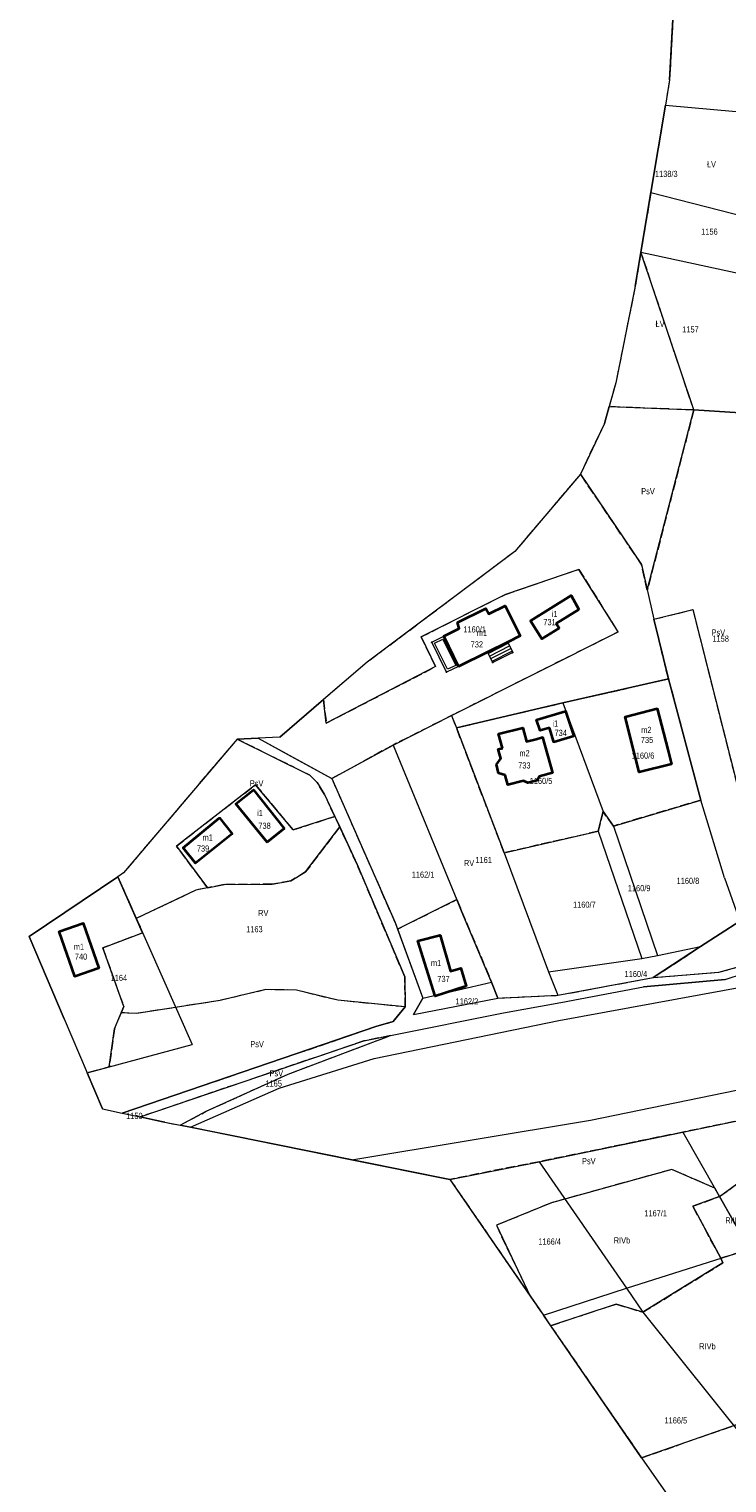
# Model space of a CAD drawing. Header units: metres. Extents: x 7496145 to 7500200, y 5498500 to 5502080.
# Tile 2 of 202: x 7496706 to 7496877, y 5499123 to 5499478. Entities that reach past the tile are written whole.
import ezdxf
from ezdxf.enums import TextEntityAlignment as Align

# ---------------------------------------------------------------- set-up
doc = ezdxf.new("R2010")
doc.units = ezdxf.units.M
doc.header["$MEASUREMENT"] = 0
for name, pattern in [('2.25_0.75', [3, 2.25, -0.75]), ('219-1000', [0]), ('egug-1000', [0])]:
    doc.linetypes.add(name, pattern=pattern)
doc.layers.get('0').update_dxf_attribs({"color": 2, "linetype": 'CONTINUOUS', "lineweight": 5})
for name, color, linetype in [('209-oznaczenie konturu klasyfikacyjnego', 7, 'CONTINUOUS'), ('211-numer działki ewidencyjnej', 7, 'CONTINUOUS'), ('217-kontur klasyfikacyjny', 7, 'CONTINUOUS'), ('218-kontur użytku gruntowego', 7, 'CONTINUOUS'), ('219-działka ewidencyjna', 7, 'CONTINUOUS'), ('312-budynek ewidencyjny', 7, 'CONTINUOUS'), ('312-oznaczenie budynku ewidencyjnego', 7, 'CONTINUOUS'), ('312-oznaczenie budynku ewidencyjnego-Atr117', 7, 'CONTINUOUS'), ('352-schody', 7, 'CONTINUOUS'), ('Punkt budynku', 7, 'CONTINUOUS'), ('taras', 7, 'CONTINUOUS')]:
    doc.layers.add(name, color=color, linetype=linetype)
doc.styles.get("Standard").update_dxf_attribs({"font": 'Working1250', "width": 0.75})

# ---------------------------------------------------------------- blocks, each defined once
blk = doc.blocks.new('PUNKTBUD')
at = {"color": 0}
blk.add_circle((0, 0), 0.09, dxfattribs=at)

msp = doc.modelspace()

# ---------------------------------------------------------------- linework, layer by layer
at = {"layer": '217-kontur klasyfikacyjny', "color": 3, "linetype": '2.25_0.75', "lineweight": 18, "flags": 128}
for points in [[(7496863.68, 5499482.16), (7496862.77, 5499465.9)], [(7496862.77, 5499465.9), (7496861.74, 5499459.73)], [(7496861.74, 5499459.73), (7496858.2, 5499438.38)], [(7496858.2, 5499438.38), (7496855.78, 5499423.85)], [(7496855.78, 5499423.85), (7496854.4, 5499415.51)], [(7496868.68, 5499385.26), (7496855.78, 5499423.85)], [(7496854.4, 5499415.51), (7496849.61, 5499391.86)], [(7496849.61, 5499391.86), (7496848, 5499386.09)], [(7496848, 5499386.09), (7496846.85, 5499381.99)], [(7496868.68, 5499385.26), (7496848, 5499386.09)], [(7496846.85, 5499381.99), (7496840.99, 5499369.62)], [(7496868.68, 5499385.26), (7496857.33, 5499341.25)], [(7496880.04, 5499384.53), (7496868.68, 5499385.26)], [(7496840.99, 5499369.62), (7496825.01, 5499350.71)], [(7496855.93, 5499347.49), (7496840.99, 5499369.62)], [(7496825.01, 5499350.71), (7496788.92, 5499323.62)], [(7496857.33, 5499341.25), (7496855.93, 5499347.49)], [(7496822.66, 5499340.22), (7496840.62, 5499346.33)], [(7496840.62, 5499346.33), (7496850.18, 5499331.03)], [(7496802.09, 5499329.82), (7496822.66, 5499340.22)], [(7496858.93, 5499334.13), (7496868.46, 5499336.51)], [(7496868.46, 5499336.51), (7496879.48, 5499292.71)], [(7496862.51, 5499319.55), (7496858.93, 5499334.13)], [(7496805.6, 5499322.56), (7496802.09, 5499329.82)], [(7496850.18, 5499331.03), (7496809.47, 5499310.6)], [(7496788.92, 5499323.62), (7496778.28, 5499314.52)], [(7496778.92, 5499308.75), (7496805.6, 5499322.56)], [(7496836.66, 5499313.71), (7496862.51, 5499319.55)], [(7496862.51, 5499319.55), (7496870.37, 5499289.95)], [(7496778.28, 5499314.52), (7496778.92, 5499308.75)], [(7496810.7, 5499307.62), (7496836.66, 5499313.71)], [(7496809.47, 5499310.6), (7496795.23, 5499303.41)], [(7496809.47, 5499310.6), (7496810.7, 5499307.62)], [(7496822.37, 5499277.09), (7496810.7, 5499307.62)], [(7496757.15, 5499304.85), (7496729.36, 5499272.17)], [(7496774.91, 5499296.06), (7496757.15, 5499304.85)], [(7496795.23, 5499303.41), (7496780.3, 5499295.2)], [(7496742.32, 5499278.75), (7496761.63, 5499293.72)], [(7496761.63, 5499293.72), (7496770.81, 5499282.68)], [(7496776.67, 5499294.28), (7496774.91, 5499296.06)], [(7496778.51, 5499291.37), (7496776.67, 5499294.28)], [(7496780.3, 5499295.2), (7496795.72, 5499260.08)], [(7496781.01, 5499285.99), (7496778.51, 5499291.37)], [(7496870.37, 5499289.95), (7496849.07, 5499283.63)], [(7496846.51, 5499287.14), (7496845.32, 5499282.35)], [(7496849.07, 5499283.63), (7496846.51, 5499287.14)], [(7496770.81, 5499282.68), (7496781.01, 5499285.99)], [(7496782.2, 5499283.42), (7496773.88, 5499272.44)], [(7496786.45, 5499274.26), (7496782.2, 5499283.42)], [(7496845.32, 5499282.35), (7496822.37, 5499277.09)], [(7496749.95, 5499268.54), (7496742.32, 5499278.75)], [(7496729.36, 5499272.17), (7496728, 5499271.25)], [(7496773.88, 5499272.44), (7496770.3, 5499270.23)], [(7496798.08, 5499246.81), (7496786.45, 5499274.26)], [(7496728, 5499271.25), (7496732.52, 5499261.04)], [(7496749.95, 5499268.54), (7496747.05, 5499267.96)], [(7496753.95, 5499269.34), (7496749.95, 5499268.54)], [(7496765.67, 5499269.41), (7496753.95, 5499269.34)], [(7496770.3, 5499270.23), (7496765.67, 5499269.41)], [(7496747.05, 5499267.96), (7496732.52, 5499261.04)], [(7496796.31, 5499258.46), (7496810.81, 5499265.67)], [(7496810.81, 5499265.67), (7496811.97, 5499262.86)], [(7496811.97, 5499262.86), (7496819.3, 5499245.51)], [(7496732.52, 5499261.04), (7496734.08, 5499257.52)], [(7496795.72, 5499260.08), (7496796.31, 5499258.46)], [(7496870.34, 5499254.19), (7496879.9, 5499260.38)], [(7496734.08, 5499257.52), (7496724.36, 5499253.85)], [(7496858.79, 5499246.61), (7496870.34, 5499254.19)], [(7496724.36, 5499253.85), (7496729.45, 5499239.53)], [(7496858.79, 5499246.61), (7496874.83, 5499247.94)], [(7496874.83, 5499247.94), (7496880.42, 5499249.47)], [(7496764.15, 5499243.68), (7496753.03, 5499241.01)], [(7496771.64, 5499243.56), (7496764.15, 5499243.68)], [(7496781.72, 5499241.06), (7496771.64, 5499243.56)], [(7496798.2, 5499239.43), (7496798.08, 5499246.81)], [(7496819.3, 5499245.51), (7496820.8, 5499241.6)], [(7496835.47, 5499242.29), (7496858.79, 5499246.61)], [(7496753.03, 5499241.01), (7496732.64, 5499237.86)], [(7496798.2, 5499239.43), (7496781.72, 5499241.06)], [(7496820.8, 5499241.6), (7496835.47, 5499242.29)], [(7496728.81, 5499238), (7496727.17, 5499234.1)], [(7496729.45, 5499239.53), (7496728.81, 5499238)], [(7496732.64, 5499237.86), (7496728.81, 5499238)], [(7496795.22, 5499235.86), (7496798.2, 5499239.43)], [(7496727.17, 5499234.1), (7496725.92, 5499224.78)], [(7496729.04, 5499213.53), (7496791.06, 5499234.64)], [(7496791.06, 5499234.64), (7496795.22, 5499235.86)], [(7496788.13, 5499231.15), (7496733.49, 5499212.58)], [(7496769.61, 5499223.04), (7496794.64, 5499232.44)], [(7496794.64, 5499232.44), (7496788.13, 5499231.15)], [(7496725.92, 5499224.78), (7496720.52, 5499223.33)], [(7496720.52, 5499223.33), (7496724.24, 5499214.54)], [(7496749.61, 5499213.94), (7496769.61, 5499223.04)], [(7496724.24, 5499214.54), (7496729.04, 5499213.53)], [(7496733.49, 5499212.58), (7496737.11, 5499211.81)], [(7496737.11, 5499211.81), (7496739.53, 5499211.28)], [(7496743.23, 5499210.54), (7496749.61, 5499213.94)], [(7496884.39, 5499212.64), (7496865.98, 5499208.85)], [(7496874.99, 5499193.1), (7496900.82, 5499212.06)], [(7496739.53, 5499211.28), (7496743.23, 5499210.54)], [(7496865.98, 5499208.85), (7496860.26, 5499207.67)], [(7496860.26, 5499207.67), (7496830.9, 5499201.64)], [(7496830.9, 5499201.64), (7496809.13, 5499197.31)], [(7496809.13, 5499197.31), (7496828.76, 5499168.77)], [(7496863.33, 5499199.75), (7496833.92, 5499191.61)], [(7496873.81, 5499195.16), (7496863.33, 5499199.75)], [(7496874.99, 5499193.1), (7496873.81, 5499195.16)], [(7496833.92, 5499191.61), (7496820.46, 5499186.1)], [(7496868.45, 5499190.78), (7496874.99, 5499193.1)], [(7496875.28, 5499178.03), (7496868.45, 5499190.78)], [(7496882.32, 5499180.27), (7496874.99, 5499193.1)], [(7496820.46, 5499186.1), (7496828.76, 5499168.77)], [(7496882.32, 5499180.27), (7496875.28, 5499178.03)], [(7496856.23, 5499164.85), (7496875.79, 5499176.93)], [(7496875.79, 5499176.93), (7496875.28, 5499178.03)], [(7496828.76, 5499168.77), (7496831.95, 5499164.13)], [(7496833.71, 5499161.58), (7496849.72, 5499166.87)], [(7496849.72, 5499166.87), (7496856.23, 5499164.85)], [(7496831.95, 5499164.13), (7496833.71, 5499161.58)], [(7496833.71, 5499161.58), (7496855.91, 5499129.3)], [(7496855.91, 5499129.3), (7496904.28, 5499146.19)], [(7496855.91, 5499129.3), (7496871.08, 5499107.66)]]:
    msp.add_lwpolyline(points, dxfattribs=at)
at = {"layer": '218-kontur użytku gruntowego', "color": 3, "linetype": 'egug-1000', "lineweight": 18, "flags": 128}
for points in [[(7496863.68, 5499482.16), (7496862.77, 5499465.9)], [(7496862.77, 5499465.9), (7496861.74, 5499459.73)], [(7496861.74, 5499459.73), (7496858.2, 5499438.38)], [(7496858.2, 5499438.38), (7496855.78, 5499423.85)], [(7496855.78, 5499423.85), (7496854.4, 5499415.51)], [(7496868.68, 5499385.26), (7496855.78, 5499423.85)], [(7496854.4, 5499415.51), (7496849.61, 5499391.86)], [(7496849.61, 5499391.86), (7496848, 5499386.09)], [(7496848, 5499386.09), (7496846.85, 5499381.99)], [(7496848, 5499386.09), (7496868.68, 5499385.26)], [(7496846.85, 5499381.99), (7496840.99, 5499369.62)], [(7496857.33, 5499341.25), (7496868.68, 5499385.26)], [(7496880.04, 5499384.53), (7496868.68, 5499385.26)], [(7496840.99, 5499369.62), (7496825.01, 5499350.71)], [(7496840.99, 5499369.62), (7496855.93, 5499347.49)], [(7496825.01, 5499350.71), (7496788.92, 5499323.62)], [(7496855.93, 5499347.49), (7496857.33, 5499341.25)], [(7496840.62, 5499346.33), (7496822.66, 5499340.22)], [(7496850.18, 5499331.03), (7496840.62, 5499346.33)], [(7496822.66, 5499340.22), (7496802.09, 5499329.82)], [(7496858.93, 5499334.13), (7496868.46, 5499336.51)], [(7496868.46, 5499336.51), (7496879.48, 5499292.71)], [(7496862.51, 5499319.55), (7496858.93, 5499334.13)], [(7496802.09, 5499329.82), (7496805.6, 5499322.56)], [(7496809.47, 5499310.6), (7496850.18, 5499331.03)], [(7496788.92, 5499323.62), (7496778.28, 5499314.52)], [(7496805.6, 5499322.56), (7496778.92, 5499308.75)], [(7496862.51, 5499319.55), (7496836.66, 5499313.71)], [(7496870.37, 5499289.95), (7496862.51, 5499319.55)], [(7496778.28, 5499314.52), (7496767.55, 5499305.36)], [(7496778.92, 5499308.75), (7496778.28, 5499314.52)], [(7496836.66, 5499313.71), (7496810.7, 5499307.62)], [(7496795.23, 5499303.41), (7496809.47, 5499310.6)], [(7496809.47, 5499310.6), (7496810.7, 5499307.62)], [(7496810.7, 5499307.62), (7496822.37, 5499277.09)], [(7496757.15, 5499304.85), (7496729.36, 5499272.17)], [(7496762.29, 5499305.1), (7496757.15, 5499304.85)], [(7496757.15, 5499304.85), (7496774.91, 5499296.06)], [(7496767.55, 5499305.36), (7496762.29, 5499305.1)], [(7496762.29, 5499305.1), (7496771.16, 5499300.22)], [(7496780.3, 5499295.2), (7496795.23, 5499303.41)], [(7496771.16, 5499300.22), (7496780.3, 5499295.2)], [(7496761.63, 5499293.72), (7496742.32, 5499278.75)], [(7496770.81, 5499282.68), (7496761.63, 5499293.72)], [(7496774.91, 5499296.06), (7496776.67, 5499294.28)], [(7496776.67, 5499294.28), (7496778.51, 5499291.37)], [(7496780.3, 5499295.2), (7496795.72, 5499260.08)], [(7496778.51, 5499291.37), (7496781.01, 5499285.99)], [(7496849.07, 5499283.63), (7496870.37, 5499289.95)], [(7496845.32, 5499282.35), (7496846.51, 5499287.14)], [(7496846.51, 5499287.14), (7496849.07, 5499283.63)], [(7496781.01, 5499285.99), (7496770.81, 5499282.68)], [(7496773.88, 5499272.44), (7496782.2, 5499283.42)], [(7496781.01, 5499285.99), (7496782.2, 5499283.42)], [(7496782.2, 5499283.42), (7496786.45, 5499274.26)], [(7496822.37, 5499277.09), (7496845.32, 5499282.35)], [(7496742.32, 5499278.75), (7496749.95, 5499268.54)], [(7496729.36, 5499272.17), (7496728, 5499271.25)], [(7496770.3, 5499270.23), (7496773.88, 5499272.44)], [(7496786.45, 5499274.26), (7496798.08, 5499246.81)], [(7496728, 5499271.25), (7496706.34, 5499256.64)], [(7496732.52, 5499261.04), (7496728, 5499271.25)], [(7496749.95, 5499268.54), (7496747.05, 5499267.96)], [(7496749.95, 5499268.54), (7496753.95, 5499269.34)], [(7496753.95, 5499269.34), (7496765.67, 5499269.41)], [(7496765.67, 5499269.41), (7496770.3, 5499270.23)], [(7496747.05, 5499267.96), (7496732.52, 5499261.04)], [(7496810.81, 5499265.67), (7496796.31, 5499258.46)], [(7496811.97, 5499262.86), (7496810.81, 5499265.67)], [(7496819.3, 5499245.51), (7496811.97, 5499262.86)], [(7496734.08, 5499257.52), (7496732.52, 5499261.04)], [(7496795.72, 5499260.08), (7496796.31, 5499258.46)], [(7496796.31, 5499258.46), (7496802.5, 5499241.61)], [(7496879.9, 5499260.38), (7496870.34, 5499254.19)], [(7496706.34, 5499256.64), (7496714.94, 5499236.5)], [(7496724.36, 5499253.85), (7496734.08, 5499257.52)], [(7496870.34, 5499254.19), (7496858.79, 5499246.61)], [(7496729.45, 5499239.53), (7496724.36, 5499253.85)], [(7496835.71, 5499236.15), (7496929.13, 5499253.22)], [(7496858.79, 5499246.61), (7496874.83, 5499247.94)], [(7496874.83, 5499247.94), (7496880.42, 5499249.47)], [(7496876.34, 5499246.11), (7496880.85, 5499247.62)], [(7496764.15, 5499243.68), (7496753.03, 5499241.01)], [(7496771.64, 5499243.56), (7496764.15, 5499243.68)], [(7496781.72, 5499241.06), (7496771.64, 5499243.56)], [(7496798.08, 5499246.81), (7496798.2, 5499239.43)], [(7496820.8, 5499241.6), (7496819.3, 5499245.51)], [(7496835.47, 5499242.29), (7496858.79, 5499246.61)], [(7496836.18, 5499240.54), (7496856.41, 5499244.37)], [(7496856.41, 5499244.37), (7496876.34, 5499246.11)], [(7496753.03, 5499241.01), (7496732.64, 5499237.86)], [(7496798.2, 5499239.43), (7496781.72, 5499241.06)], [(7496802.5, 5499241.61), (7496800.19, 5499237.59)], [(7496800.19, 5499237.59), (7496820.8, 5499241.6)], [(7496820.8, 5499241.6), (7496835.47, 5499242.29)], [(7496822.21, 5499237.96), (7496836.18, 5499240.54)], [(7496714.94, 5499236.5), (7496720.52, 5499223.33)], [(7496727.17, 5499234.1), (7496728.81, 5499238)], [(7496728.81, 5499238), (7496729.45, 5499239.53)], [(7496732.64, 5499237.86), (7496728.81, 5499238)], [(7496794.64, 5499232.44), (7496822.21, 5499237.96)], [(7496798.2, 5499239.43), (7496795.22, 5499235.86)], [(7496725.92, 5499224.78), (7496727.17, 5499234.1)], [(7496791.06, 5499234.64), (7496729.04, 5499213.53)], [(7496790.58, 5499226.83), (7496835.71, 5499236.15)], [(7496795.22, 5499235.86), (7496791.06, 5499234.64)], [(7496733.49, 5499212.58), (7496788.13, 5499231.15)], [(7496769.61, 5499223.04), (7496794.64, 5499232.44)], [(7496788.13, 5499231.15), (7496794.64, 5499232.44)], [(7496767.38, 5499219.63), (7496790.58, 5499226.83)], [(7496720.52, 5499223.33), (7496725.92, 5499224.78)], [(7496720.52, 5499223.33), (7496724.24, 5499214.54)], [(7496749.61, 5499213.94), (7496769.61, 5499223.04)], [(7496745.78, 5499210.03), (7496767.38, 5499219.63)], [(7496843.49, 5499211.8), (7496885.08, 5499220.3)], [(7496724.24, 5499214.54), (7496729.04, 5499213.53)], [(7496729.04, 5499213.53), (7496733.49, 5499212.58)], [(7496733.49, 5499212.58), (7496737.11, 5499211.81)], [(7496737.11, 5499211.81), (7496739.53, 5499211.28)], [(7496743.23, 5499210.54), (7496749.61, 5499213.94)], [(7496785.15, 5499202.12), (7496843.49, 5499211.8)], [(7496865.98, 5499208.85), (7496884.39, 5499212.64)], [(7496874.99, 5499193.1), (7496900.82, 5499212.06)], [(7496739.53, 5499211.28), (7496743.23, 5499210.54)], [(7496743.23, 5499210.54), (7496745.78, 5499210.03)], [(7496745.78, 5499210.03), (7496749.81, 5499209.22)], [(7496749.81, 5499209.22), (7496785.15, 5499202.12)], [(7496860.26, 5499207.67), (7496865.98, 5499208.85)], [(7496830.9, 5499201.64), (7496860.26, 5499207.67)], [(7496785.15, 5499202.12), (7496809.13, 5499197.31)], [(7496809.13, 5499197.31), (7496830.9, 5499201.64)], [(7496809.13, 5499197.31), (7496828.76, 5499168.77)], [(7496863.33, 5499199.75), (7496833.92, 5499191.61)], [(7496873.81, 5499195.16), (7496863.33, 5499199.75)], [(7496874.99, 5499193.1), (7496873.81, 5499195.16)], [(7496833.92, 5499191.61), (7496820.46, 5499186.1)], [(7496874.99, 5499193.1), (7496868.45, 5499190.78)], [(7496868.45, 5499190.78), (7496875.28, 5499178.03)], [(7496882.32, 5499180.27), (7496874.99, 5499193.1)], [(7496820.46, 5499186.1), (7496828.76, 5499168.77)], [(7496875.28, 5499178.03), (7496882.32, 5499180.27)], [(7496875.79, 5499176.93), (7496856.23, 5499164.85)], [(7496875.28, 5499178.03), (7496875.79, 5499176.93)], [(7496828.76, 5499168.77), (7496831.95, 5499164.13)], [(7496849.72, 5499166.87), (7496833.71, 5499161.58)], [(7496856.23, 5499164.85), (7496849.72, 5499166.87)], [(7496831.95, 5499164.13), (7496833.71, 5499161.58)], [(7496833.71, 5499161.58), (7496855.91, 5499129.3)], [(7496904.28, 5499146.19), (7496855.91, 5499129.3)], [(7496855.91, 5499129.3), (7496871.08, 5499107.66)]]:
    msp.add_lwpolyline(points, dxfattribs=at)
at = {"layer": '219-działka ewidencyjna', "color": 3, "linetype": '219-1000', "lineweight": 18, "flags": 128}
for points in [[(7496862.77, 5499465.9), (7496863.68, 5499482.16)], [(7496862.77, 5499465.9), (7496861.74, 5499459.73)], [(7496858.2, 5499438.38), (7496861.74, 5499459.73)], [(7496861.74, 5499459.73), (7496908.06, 5499455.57)], [(7496855.78, 5499423.85), (7496858.2, 5499438.38)], [(7496858.2, 5499438.38), (7496885.2, 5499431.46)], [(7496854.4, 5499415.51), (7496855.78, 5499423.85)], [(7496855.78, 5499423.85), (7496858.45, 5499423.24)], [(7496858.45, 5499423.24), (7496883.71, 5499417.77)], [(7496854.4, 5499415.51), (7496849.61, 5499391.86)], [(7496849.61, 5499391.86), (7496848, 5499386.09)], [(7496846.85, 5499381.99), (7496848, 5499386.09)], [(7496848, 5499386.09), (7496868.68, 5499385.26)], [(7496846.85, 5499381.99), (7496840.99, 5499369.62)], [(7496868.68, 5499385.26), (7496880.04, 5499384.53)], [(7496840.99, 5499369.62), (7496825.01, 5499350.71)], [(7496840.99, 5499369.62), (7496855.93, 5499347.49)], [(7496825.01, 5499350.71), (7496788.92, 5499323.62)], [(7496855.93, 5499347.49), (7496858.93, 5499334.13)], [(7496858.93, 5499334.13), (7496868.46, 5499336.51)], [(7496868.46, 5499336.51), (7496879.48, 5499292.71)], [(7496858.93, 5499334.13), (7496862.51, 5499319.55)], [(7496788.92, 5499323.62), (7496778.28, 5499314.52)], [(7496836.66, 5499313.71), (7496862.51, 5499319.55)], [(7496862.51, 5499319.55), (7496870.37, 5499289.95)], [(7496767.55, 5499305.36), (7496778.28, 5499314.52)], [(7496810.7, 5499307.62), (7496836.66, 5499313.71)], [(7496836.66, 5499313.71), (7496846.51, 5499287.14)], [(7496795.23, 5499303.41), (7496809.47, 5499310.6)], [(7496809.47, 5499310.6), (7496810.7, 5499307.62)], [(7496810.7, 5499307.62), (7496822.37, 5499277.09)], [(7496757.15, 5499304.85), (7496729.36, 5499272.17)], [(7496757.15, 5499304.85), (7496762.29, 5499305.1)], [(7496757.15, 5499304.85), (7496774.91, 5499296.06)], [(7496767.55, 5499305.36), (7496762.29, 5499305.1)], [(7496762.29, 5499305.1), (7496780.3, 5499295.2)], [(7496780.3, 5499295.2), (7496795.23, 5499303.41)], [(7496795.23, 5499303.41), (7496811.97, 5499262.86)], [(7496776.67, 5499294.28), (7496774.91, 5499296.06)], [(7496776.67, 5499294.28), (7496778.51, 5499291.37)], [(7496780.3, 5499295.2), (7496795.72, 5499260.08)], [(7496778.51, 5499291.37), (7496786.45, 5499274.26)], [(7496849.07, 5499283.63), (7496870.37, 5499289.95)], [(7496876.2, 5499270.98), (7496870.37, 5499289.95)], [(7496845.32, 5499282.35), (7496846.51, 5499287.14)], [(7496846.51, 5499287.14), (7496849.07, 5499283.63)], [(7496849.07, 5499283.63), (7496859.81, 5499252.02)], [(7496822.37, 5499277.09), (7496845.32, 5499282.35)], [(7496845.32, 5499282.35), (7496856, 5499251.27)], [(7496822.37, 5499277.09), (7496833.22, 5499247.98)], [(7496729.36, 5499272.17), (7496728, 5499271.25)], [(7496786.45, 5499274.26), (7496798.08, 5499246.81)], [(7496706.34, 5499256.64), (7496728, 5499271.25)], [(7496728, 5499271.25), (7496746.16, 5499230.24)], [(7496876.2, 5499270.98), (7496879.9, 5499260.38)], [(7496819.3, 5499245.51), (7496811.97, 5499262.86)], [(7496795.72, 5499260.08), (7496802.5, 5499241.61)], [(7496870.34, 5499254.19), (7496879.9, 5499260.38)], [(7496714.94, 5499236.5), (7496706.34, 5499256.64)], [(7496858.79, 5499246.61), (7496870.34, 5499254.19)], [(7496859.81, 5499252.02), (7496870.34, 5499254.19)], [(7496833.22, 5499247.98), (7496856, 5499251.27)], [(7496856, 5499251.27), (7496859.81, 5499252.02)], [(7496833.22, 5499247.98), (7496835.47, 5499242.29)], [(7496858.79, 5499246.61), (7496874.83, 5499247.94)], [(7496874.83, 5499247.94), (7496880.42, 5499249.47)], [(7496876.34, 5499246.11), (7496880.85, 5499247.62)], [(7496876.34, 5499246.11), (7496880.85, 5499247.62)], [(7496798.08, 5499246.81), (7496798.2, 5499239.43)], [(7496802.5, 5499241.61), (7496819.3, 5499245.51)], [(7496819.3, 5499245.51), (7496820.8, 5499241.6)], [(7496835.47, 5499242.29), (7496858.79, 5499246.61)], [(7496836.18, 5499240.54), (7496856.41, 5499244.37)], [(7496836.18, 5499240.54), (7496856.41, 5499244.37)], [(7496876.34, 5499246.11), (7496856.41, 5499244.37)], [(7496876.34, 5499246.11), (7496856.41, 5499244.37)], [(7496800.19, 5499237.59), (7496802.5, 5499241.61)], [(7496800.19, 5499237.59), (7496820.8, 5499241.6)], [(7496820.8, 5499241.6), (7496835.47, 5499242.29)], [(7496822.21, 5499237.96), (7496836.18, 5499240.54)], [(7496822.21, 5499237.96), (7496836.18, 5499240.54)], [(7496714.94, 5499236.5), (7496720.52, 5499223.33)], [(7496794.64, 5499232.44), (7496822.21, 5499237.96)], [(7496794.64, 5499232.44), (7496822.21, 5499237.96)], [(7496795.22, 5499235.86), (7496798.2, 5499239.43)], [(7496729.04, 5499213.53), (7496791.06, 5499234.64)], [(7496791.06, 5499234.64), (7496795.22, 5499235.86)], [(7496720.52, 5499223.33), (7496746.16, 5499230.24)], [(7496733.49, 5499212.58), (7496788.13, 5499231.15)], [(7496769.61, 5499223.04), (7496794.64, 5499232.44)], [(7496769.61, 5499223.04), (7496794.64, 5499232.44)], [(7496788.13, 5499231.15), (7496794.64, 5499232.44)], [(7496724.24, 5499214.54), (7496720.52, 5499223.33)], [(7496749.61, 5499213.94), (7496769.61, 5499223.04)], [(7496749.61, 5499213.94), (7496769.61, 5499223.04)], [(7496724.24, 5499214.54), (7496729.04, 5499213.53)], [(7496729.04, 5499213.53), (7496733.49, 5499212.58)], [(7496737.11, 5499211.81), (7496733.49, 5499212.58)], [(7496739.53, 5499211.28), (7496737.11, 5499211.81)], [(7496743.23, 5499210.54), (7496749.61, 5499213.94)], [(7496743.23, 5499210.54), (7496749.61, 5499213.94)], [(7496865.98, 5499208.85), (7496884.39, 5499212.64)], [(7496865.98, 5499208.85), (7496884.39, 5499212.64)], [(7496739.53, 5499211.28), (7496743.23, 5499210.54)], [(7496809.13, 5499197.31), (7496743.23, 5499210.54)], [(7496830.9, 5499201.64), (7496865.98, 5499208.85)], [(7496830.9, 5499201.64), (7496865.98, 5499208.85)], [(7496865.98, 5499208.85), (7496882.32, 5499180.27)], [(7496809.13, 5499197.31), (7496830.9, 5499201.64)], [(7496809.13, 5499197.31), (7496830.9, 5499201.64)], [(7496830.9, 5499201.64), (7496852.28, 5499170.72)], [(7496809.13, 5499197.31), (7496831.95, 5499164.13)], [(7496852.28, 5499170.72), (7496882.32, 5499180.27)], [(7496831.95, 5499164.13), (7496852.28, 5499170.72)], [(7496852.28, 5499170.72), (7496856.23, 5499164.85)], [(7496855.91, 5499129.3), (7496831.95, 5499164.13)], [(7496856.23, 5499164.85), (7496891.1, 5499121.43)], [(7496855.91, 5499129.3), (7496871.08, 5499107.66)]]:
    msp.add_lwpolyline(points, dxfattribs=at)
at = {"layer": '312-budynek ewidencyjny', "color": 7, "linetype": 'Continuous', "lineweight": 35, "flags": 128}
for points in [[(7496828.8, 5499333.75), (7496838.73, 5499339.98)], [(7496838.73, 5499339.98), (7496840.57, 5499336.51)], [(7496810.96, 5499333.32), (7496817.93, 5499336.76)], [(7496817.93, 5499336.76), (7496818.6, 5499335.44)], [(7496818.6, 5499335.44), (7496822.62, 5499337.42)], [(7496822.62, 5499337.42), (7496826.27, 5499330.05)], [(7496840.57, 5499336.51), (7496835.11, 5499333.08)], [(7496811.39, 5499331.86), (7496810.96, 5499333.32)], [(7496831.55, 5499329.35), (7496828.8, 5499333.75)], [(7496835.11, 5499333.08), (7496835.78, 5499332)], [(7496807.6, 5499329.98), (7496811.39, 5499331.86)], [(7496811.23, 5499322.63), (7496807.6, 5499329.98)], [(7496826.27, 5499330.05), (7496823.23, 5499328.52)], [(7496835.78, 5499332), (7496831.55, 5499329.35)], [(7496818.3, 5499326.09), (7496811.23, 5499322.63)], [(7496823.23, 5499328.52), (7496818.3, 5499326.09)], [(7496830.28, 5499309.61), (7496837.31, 5499311.66)], [(7496837.31, 5499311.66), (7496839.4, 5499305.62)], [(7496851.9, 5499310.29), (7496859.75, 5499312.3)], [(7496859.75, 5499312.3), (7496862.33, 5499302.29)], [(7496821, 5499306.15), (7496826.91, 5499307.63)], [(7496826.91, 5499307.63), (7496827.81, 5499304.24)], [(7496831.13, 5499306.97), (7496830.28, 5499309.61)], [(7496833.42, 5499307.58), (7496831.13, 5499306.97)], [(7496834.47, 5499304.15), (7496833.42, 5499307.58)], [(7496854.47, 5499300.29), (7496851.9, 5499310.29)], [(7496821.93, 5499302.67), (7496821, 5499306.15)], [(7496827.81, 5499304.24), (7496830.19, 5499304.88)], [(7496830.19, 5499304.88), (7496831.75, 5499305.3)], [(7496831.75, 5499305.3), (7496834.17, 5499296.64)], [(7496839.4, 5499305.62), (7496834.47, 5499304.15)], [(7496820.91, 5499302.39), (7496821.93, 5499302.67)], [(7496821.54, 5499300.09), (7496820.91, 5499302.39)], [(7496855.34, 5499296.76), (7496854.47, 5499300.29)], [(7496862.33, 5499302.29), (7496863.23, 5499298.76)], [(7496820.51, 5499298.63), (7496821.54, 5499300.09)], [(7496820.99, 5499296.55), (7496820.51, 5499298.63)], [(7496863.23, 5499298.76), (7496855.34, 5499296.76)], [(7496822.6, 5499296.07), (7496820.99, 5499296.55)], [(7496823.27, 5499293.7), (7496822.6, 5499296.07)], [(7496827.11, 5499294.63), (7496823.27, 5499293.7)], [(7496828.15, 5499294.17), (7496827.11, 5499294.63)], [(7496830.41, 5499294.72), (7496828.15, 5499294.17)], [(7496830.92, 5499295.73), (7496830.41, 5499294.72)], [(7496834.17, 5499296.64), (7496830.92, 5499295.73)], [(7496756.81, 5499289.02), (7496761.12, 5499292.45)], [(7496761.12, 5499292.45), (7496768.62, 5499283.06)], [(7496764.45, 5499279.71), (7496756.81, 5499289.02)], [(7496743.96, 5499278.3), (7496752.87, 5499285.6)], [(7496752.87, 5499285.6), (7496755.96, 5499281.7)], [(7496768.62, 5499283.06), (7496764.45, 5499279.71)], [(7496755.96, 5499281.7), (7496746.96, 5499274.55)], [(7496746.96, 5499274.55), (7496743.96, 5499278.3)], [(7496713.67, 5499257.88), (7496719.55, 5499259.9)], [(7496717.53, 5499246.87), (7496713.67, 5499257.88)], [(7496719.55, 5499259.9), (7496723.36, 5499248.88)], [(7496801.3, 5499255.59), (7496806.71, 5499256.99)], [(7496805.51, 5499242.08), (7496801.3, 5499255.59)], [(7496806.71, 5499256.99), (7496809.28, 5499248.15)], [(7496723.36, 5499248.88), (7496717.53, 5499246.87)], [(7496809.28, 5499248.15), (7496811.82, 5499248.89)], [(7496811.82, 5499248.89), (7496813.1, 5499244.49)], [(7496813.1, 5499244.49), (7496805.51, 5499242.08)]]:
    msp.add_lwpolyline(points, dxfattribs=at)
at = {"layer": '352-schody', "color": 7, "linetype": 'Continuous', "lineweight": 18, "flags": 128}
msp.add_lwpolyline([(7496818.3, 5499326.09), (7496823.23, 5499328.52), (7496824.45, 5499326.01), (7496819.57, 5499323.6)], close=True, dxfattribs=at)
msp.add_lwpolyline([(7496818.3, 5499326.09), (7496823.23, 5499328.52), (7496824.45, 5499326.01), (7496819.57, 5499323.6)], close=True, dxfattribs=at)
for points in [[(7496818.46, 5499325.78), (7496823.35, 5499328.27)], [(7496818.78, 5499325.16), (7496823.66, 5499327.64)], [(7496819.09, 5499324.53), (7496823.96, 5499327.01)], [(7496819.41, 5499323.91), (7496824.27, 5499326.38)]]:
    msp.add_lwpolyline(points, dxfattribs=at)
at = {"layer": 'taras', "color": 0, "lineweight": 18}
for p, q in [((7496804.7, 5499328.52), (7496807.6, 5499329.98)), ((7496805.37, 5499328.3), (7496807.37, 5499329.31)), ((7496807.37, 5499329.31), (7496810.56, 5499322.87)), ((7496807.6, 5499329.98), (7496811.23, 5499322.63)), ((7496808.28, 5499321.25), (7496804.7, 5499328.52)), ((7496808.51, 5499321.91), (7496805.37, 5499328.3)), ((7496811.23, 5499322.63), (7496808.28, 5499321.25)), ((7496810.56, 5499322.87), (7496808.51, 5499321.91))]:
    msp.add_line(p, q, dxfattribs=at)

# ---------------------------------------------------------------- block references
at = {"layer": 'Punkt budynku', "color": 5, "linetype": 'Continuous', "lineweight": 13}
for p in [(7496838.73, 5499339.98), (7496817.93, 5499336.76), (7496822.62, 5499337.42), (7496840.57, 5499336.51), (7496810.96, 5499333.32), (7496818.6, 5499335.44), (7496828.8, 5499333.75), (7496835.11, 5499333.08), (7496807.6, 5499329.98), (7496811.39, 5499331.86), (7496826.27, 5499330.05), (7496831.55, 5499329.35), (7496835.78, 5499332), (7496804.7, 5499328.52), (7496818.3, 5499326.09), (7496823.23, 5499328.52), (7496824.45, 5499326.01), (7496811.23, 5499322.63), (7496819.57, 5499323.6), (7496808.28, 5499321.25), (7496837.31, 5499311.66), (7496859.75, 5499312.3), (7496826.91, 5499307.63), (7496830.28, 5499309.61), (7496833.42, 5499307.58), (7496851.9, 5499310.29), (7496821, 5499306.15), (7496827.81, 5499304.24), (7496830.19, 5499304.88), (7496831.13, 5499306.97), (7496831.75, 5499305.3), (7496834.47, 5499304.15), (7496839.4, 5499305.62), (7496820.91, 5499302.39), (7496821.93, 5499302.67), (7496854.47, 5499300.29), (7496862.33, 5499302.29), (7496820.51, 5499298.63), (7496821.54, 5499300.09), (7496855.34, 5499296.76), (7496863.23, 5499298.76), (7496820.99, 5499296.55), (7496822.6, 5499296.07), (7496823.27, 5499293.7), (7496827.11, 5499294.63), (7496828.15, 5499294.17), (7496830.41, 5499294.72), (7496830.92, 5499295.73), (7496834.17, 5499296.64), (7496761.12, 5499292.45), (7496756.81, 5499289.02), (7496752.87, 5499285.6), (7496768.62, 5499283.06), (7496755.96, 5499281.7), (7496764.45, 5499279.71), (7496743.96, 5499278.3), (7496746.96, 5499274.55), (7496713.67, 5499257.88), (7496719.55, 5499259.9), (7496801.3, 5499255.59), (7496806.71, 5499256.99), (7496723.36, 5499248.88), (7496809.28, 5499248.15), (7496811.82, 5499248.89), (7496717.53, 5499246.87), (7496813.1, 5499244.49), (7496805.51, 5499242.08)]:
    msp.add_blockref('PUNKTBUD', p, dxfattribs=at)

# ---------------------------------------------------------------- texts
at = {"layer": '209-oznaczenie konturu klasyfikacyjnego', "color": 3, "linetype": 'Continuous', "lineweight": 18, "width": 0.79}
for s, p in [('ŁV', (7496871.89, 5499444.56)), ('ŁV', (7496859.34, 5499405.56)), ('PsV', (7496855.84, 5499364.67)), ('PsV', (7496873.03, 5499330.15)), ('PsV', (7496760.25, 5499293.29)), ('RV', (7496812.55, 5499273.85)), ('RV', (7496762.28, 5499261.64)), ('PsV', (7496760.36, 5499229.61)), ('PsV', (7496765.07, 5499222.49)), ('PsV', (7496841.38, 5499201.02)), ('RIIIb', (7496876.39, 5499186.57)), ('RIVb', (7496849.13, 5499181.67)), ('RIVb', (7496870, 5499155.79))]:
    msp.add_text(s, height=1.5, dxfattribs=at).set_placement(p)
at = {"layer": '211-numer działki ewidencyjnej', "color": 3, "linetype": 'Continuous', "lineweight": 18, "width": 0.79}
for s, p in [('1138/3', (7496859.2, 5499442.18)), ('1156', (7496870.49, 5499428.08)), ('1157', (7496865.86, 5499404.19))]:
    msp.add_text(s, height=1.5, dxfattribs=at).set_placement(p)
for s, p in [('1160/1', (7496812.4, 5499332.41)), ('1158', (7496873.24, 5499330.15)), ('1160/6', (7496853.52, 5499301.59)), ('1160/5', (7496828.61, 5499295.4)), ('1161', (7496815.35, 5499276.1)), ('1162/1', (7496799.8, 5499272.51)), ('1160/9', (7496852.57, 5499269.21)), ('1160/8', (7496864.49, 5499270.99)), ('1160/7', (7496839.19, 5499265.17)), ('1163', (7496759.36, 5499259.19)), ('1164', (7496726.25, 5499247.29)), ('1160/4', (7496851.78, 5499248.24)), ('1162/2', (7496810.5, 5499241.55)), ('1165', (7496764.07, 5499221.49)), ('1150', (7496730.04, 5499213.58)), ('1167/1', (7496856.61, 5499189.79)), ('1166/4', (7496830.71, 5499182.89)), ('1166/5', (7496861.53, 5499139.19))]:
    msp.add_text(s, height=1.5, dxfattribs=at).set_placement(p, align=Align.TOP_LEFT)
at = {"layer": '312-oznaczenie budynku ewidencyjnego', "color": 7, "linetype": 'Continuous', "lineweight": 18, "width": 0.79}
for s, p in [('731', (7496831.94, 5499334.19)), ('732', (7496814.19, 5499328.75)), ('734', (7496834.66, 5499307.13)), ('735', (7496855.75, 5499305.4)), ('733', (7496825.79, 5499299.19)), ('738', (7496762.34, 5499284.45)), ('739', (7496747.32, 5499278.88)), ('740', (7496717.53, 5499252.48)), ('737', (7496806.05, 5499247.03))]:
    msp.add_text(s, height=1.5, dxfattribs=at).set_placement(p, align=Align.TOP_LEFT)
at = {"layer": '312-oznaczenie budynku ewidencyjnego-Atr117', "color": 7, "width": 0.9}
for s, p in [('i1', (7496834.69, 5499334.67)), ('m1', (7496816.94, 5499330.03)), ('i1', (7496834.84, 5499307.91)), ('m2', (7496857.09, 5499306.36)), ('m2', (7496827.34, 5499300.67)), ('i1', (7496762.72, 5499286.08)), ('m1', (7496749.96, 5499280.08)), ('m1', (7496718.52, 5499253.39))]:
    msp.add_text(s, height=1.5, dxfattribs=at).set_placement(p, align=Align.CENTER)
msp.add_text('m1', height=1.5, dxfattribs=at).set_placement((7496804.48, 5499250.93), align=Align.TOP_LEFT)

doc.saveas('drawing.dxf')
